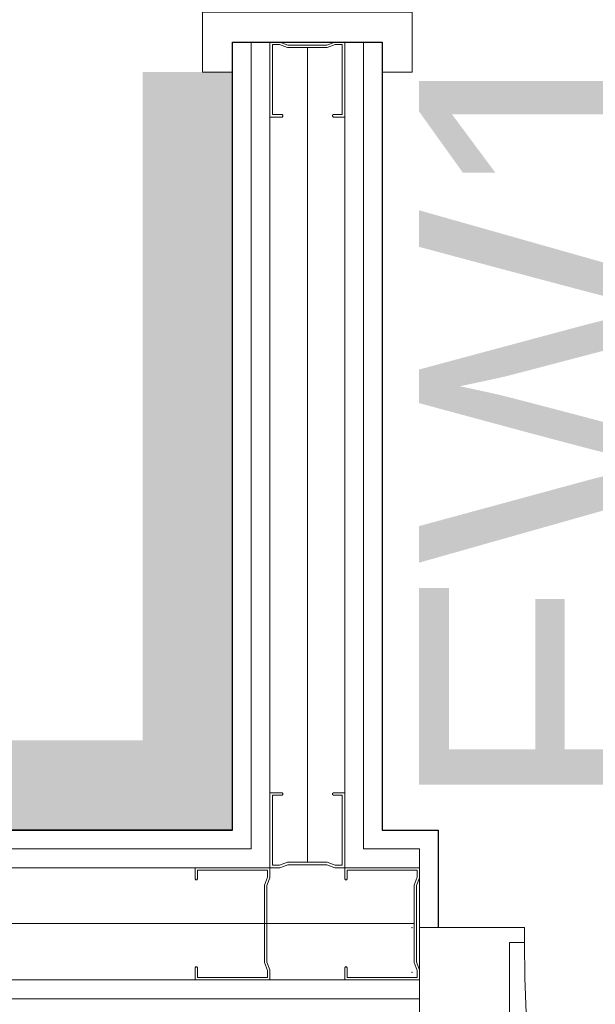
# Model space of a CAD drawing. Header units: millimetres. Extents: x -13532 to 2392, y -5241 to 5322.
# Tile 203 of 256: x -10518 to -10479, y 2017 to 2083. Entities that reach past the tile are written whole.
import ezdxf

# ---------------------------------------------------------------- set-up
doc = ezdxf.new("R2010")
doc.units = ezdxf.units.MM
doc.linetypes.add('DASHED', pattern=[19.05, 12.7, -6.35])
doc.linetypes.add('DGN_STYLE_2', pattern=[30.2, 18.12, -12.08])
doc.layers.get('0').update_dxf_attribs({"lineweight": 9, "true_color": 0x939393})
doc.layers.get('Defpoints').update_dxf_attribs({"true_color": 0xdae6d4})
for name, color, linetype, lineweight in [('! stolarka nowa', 5, 'Continuous', 13), ('cz-gr', 122, 'Continuous', 30), ('GK - ŚRODEK - AGP1', 32, 'Continuous', 5)]:
    doc.layers.add(name, color=color, linetype=linetype, lineweight=lineweight)
for name, color, linetype, lineweight, true_color in [('a___wymiary', 7, 'Continuous', 5, 0x666666), ('batting - AGP1', 7, 'Continuous', 5, 0xadadad), ('daszed - BLACHA STALOWA', 7, 'Continuous', 15, 0xe9aee3), ('dazsed - ŚCIANA SHARA', 7, 'Continuous', 5, 0xc9c9c9), ('drzwi - AGP1', 7, 'Continuous', 13, 0x7f7f7f), ('OPRAWY_KIERUNKOWE', 7, 'Continuous', 5, 0x00e000), ('profil - AGP1', 7, 'Continuous', 5, 0x3f3f3f), ('WYMIARY - AGP1', 7, 'Continuous', 5, 0x716d5a)]:
    doc.layers.add(name, color=color, linetype=linetype, lineweight=lineweight, true_color=true_color)
doc.styles.add('ARIAL NARROW', font='ARIALN.TTF', dxfattribs={"width": 0.9})
doc.styles.get("Standard").update_dxf_attribs({"font": 'arial.ttf'})
doc.linetypes.add('BATTING', pattern='A,0.0001,-0.1,[134,ltypeshp.shx,S=0.1,R=0,X=-0.1,Y=0],-0.2,[134,ltypeshp.shx,S=0.1,R=180,X=0.1,Y=0],-0.1', length=0.4001)
doc.dimstyles.new('wymiary agp1', dxfattribs={"dimtxt": 15, "dimasz": 5, "dimexe": 5, "dimexo": 5, "dimgap": 1.8, "dimtad": 1, "dimdec": 3, "dimrnd": 0.5, "dimdsep": 46, "dimtxsty": 'ARIAL NARROW', "dimblk": 'znacznik', "dimcen": 1.5, "dimse1": 1, "dimse2": 1, "dimclrd": 256, "dimclre": 256, "dimazin": 0, "dimtfac": 1, "dimtdec": 3, "dimtmove": 1, "dimatfit": 3, "dimldrblk": 'znacznik', "dimfxl": 1000, "dimfxlon": 1, "dimlwd": -1, "dimarcsym": 0})

# ---------------------------------------------------------------- blocks, each defined once
blk = doc.blocks.new('*U170')
at = {"layer": '! stolarka nowa'}
for p in [(0, 3), (0, 0)]:
    blk.add_point(p, dxfattribs=at)
for p, q in [((0.5, 3), (0.5, -3)), ((7.5, 3), (0.5, 3)), ((7.5, 2), (7.5, 3)), ((6.5, -3), (6.5, 2)), ((6.5, 2), (7.5, 2))]:
    blk.add_line(p, q)
at = {"linetype": 'DASHED'}
blk.add_arc((102.5, 2), 95, 180, 270, dxfattribs=at)
blk = doc.blocks.new('znacznik')
at = {"layer": 'a___wymiary'}
for p, q in [((0, 1.394), (0, -1.394)), ((1.394, 0), (-1.394, 0))]:
    blk.add_line(p, q, dxfattribs=at)
at = {"layer": 'a___wymiary', "const_width": 0.2}
blk.add_lwpolyline([(0.876, 0.876), (-0.876, -0.876)], dxfattribs=at)
blk = doc.blocks.new('*D544')
at = {"layer": 'Defpoints', "color": 0}
for p in [(-10503.509, 2105.679), (-10503.509, 2050.788), (-10721.009, 2040.676)]:
    blk.add_point(p, dxfattribs=at)
at = {"layer": 'WYMIARY - AGP1'}
blk.add_line((-10716.009, 2105.679), (-10508.509, 2105.679), dxfattribs=at)
at = {"layer": 'WYMIARY - AGP1', "xscale": 5, "yscale": 5, "zscale": 5, "rotation": 180}
blk.add_blockref('znacznik', (-10721.009, 2105.679), dxfattribs=at)
at = {"layer": 'WYMIARY - AGP1', "xscale": 5, "yscale": 5, "zscale": 5}
blk.add_blockref('znacznik', (-10503.509, 2105.679), dxfattribs=at)
at = {"layer": 'WYMIARY - AGP1', "color": 18, "true_color": 0x000000, "insert": (-10612.259, 2115.137), "char_height": 15, "attachment_point": 5, "style": 'ARIAL NARROW'}
blk.add_mtext('217.5', dxfattribs=at)
blk = doc.blocks.new('*D545')
at = {"layer": 'Defpoints', "color": 0}
for p in [(-10493.509, 2105.679), (-10503.509, 1997.188), (-10493.509, 1997.09)]:
    blk.add_point(p, dxfattribs=at)
at = {"layer": 'WYMIARY - AGP1'}
for p, q in [((-10503.509, 2105.679), (-10530.155, 2105.679)), ((-10508.509, 2105.679), (-10513.509, 2105.679)), ((-10503.509, 2105.679), (-10493.509, 2105.679)), ((-10488.509, 2105.679), (-10483.509, 2105.679))]:
    blk.add_line(p, q, dxfattribs=at)
at = {"layer": 'WYMIARY - AGP1', "xscale": 5, "yscale": 5, "zscale": 5}
blk.add_blockref('znacznik', (-10503.509, 2105.679), dxfattribs=at)
at = {"layer": 'WYMIARY - AGP1', "xscale": 5, "yscale": 5, "zscale": 5, "rotation": 180}
blk.add_blockref('znacznik', (-10493.509, 2105.679), dxfattribs=at)
at = {"layer": 'WYMIARY - AGP1', "color": 18, "true_color": 0x000000, "insert": (-10520.965, 2115.137), "char_height": 15, "attachment_point": 5, "style": 'ARIAL NARROW'}
blk.add_mtext('10', dxfattribs=at)
blk = doc.blocks.new('*D546')
at = {"layer": 'Defpoints', "color": 0}
for p in [(-10436.009, 2105.679), (-10436.009, 2046.722), (-10493.509, 1997.09)]:
    blk.add_point(p, dxfattribs=at)
at = {"layer": 'WYMIARY - AGP1'}
blk.add_line((-10488.509, 2105.679), (-10441.009, 2105.679), dxfattribs=at)
at = {"layer": 'WYMIARY - AGP1', "xscale": 5, "yscale": 5, "zscale": 5, "rotation": 180}
blk.add_blockref('znacznik', (-10493.509, 2105.679), dxfattribs=at)
at = {"layer": 'WYMIARY - AGP1', "xscale": 5, "yscale": 5, "zscale": 5}
blk.add_blockref('znacznik', (-10436.009, 2105.679), dxfattribs=at)
at = {"layer": 'WYMIARY - AGP1', "color": 18, "true_color": 0x000000, "insert": (-10472.043, 2115.106), "char_height": 15, "attachment_point": 5, "style": 'ARIAL NARROW'}
blk.add_mtext('57.5', dxfattribs=at)
blk = doc.blocks.new('*U160')
blk.add_lwpolyline([(-2, 5), (0, 5), (0, -5), (-2, -5), (-2, -7), (2, -7), (2, -5), (2, 7), (-2, 7), (-2, 5)])
blk = doc.blocks.new('*U980')
at = {"layer": 'OPRAWY_KIERUNKOWE', "flags": 8}
for tag, p, height in [('LABEL', (-37.029, -22.202), 18), ('EL', (-37.029, -41.34), 16.19), ('CB', (-37.029, -60.479), 16.19)]:
    blk.add_attdef(tag, p, '', height=height, dxfattribs=at)
at = {"layer": 'OPRAWY_KIERUNKOWE'}
for tag, p, height in [('PIKT', (-33.116, -26.11), 8), ('H', (-37.029, -79.617), 16.19)]:
    blk.add_attdef(tag, p, '', height=height, dxfattribs=at)

msp = doc.modelspace()

# ---------------------------------------------------------------- linework, layer by layer
at = {"layer": 'batting - AGP1', "linetype": 'BATTING', "ltscale": 5}
msp.add_lwpolyline([(-10498.5089, 2081.2377), (-10498.5091, 2026.8328)], dxfattribs=at)
at = {"layer": 'batting - AGP1', "linetype": 'BATTING', "ltscale": 8}
msp.add_lwpolyline([(-10491.3756, 2022.7417), (-11398.2382, 2022.7289)], dxfattribs=at)
at = {"layer": 'cz-gr'}
for p, q in [((-10503.5091, 2028.9661), (-10503.5091, 2081.6044)), ((-10503.5091, 2081.6044), (-10493.5091, 2081.6044)), ((-10493.5091, 2081.6044), (-10493.5091, 2028.9661)), ((-10721.0092, 2028.9661), (-10503.5091, 2028.9661)), ((-10493.5091, 2028.9661), (-10489.7591, 2028.9661)), ((-10489.7591, 2028.9661), (-10489.7591, 2022.4661))]:
    msp.add_line(p, q, dxfattribs=at)
msp.add_lwpolyline([(-10503.5091, 2028.9661), (-10721.0092, 2028.9661), (-10721.0092, 2184.1044), (-10503.5091, 2184.1044)], dxfattribs=at)
at = {"layer": 'daszed - BLACHA STALOWA', "linetype": 'DGN_STYLE_2'}
msp.add_lwpolyline([(-10503.5091, 2031.9661, 6, 6, 0), (-10718.0092, 2031.9661, 6, 6, 0), (-10718.0092, 2181.1044, 6, 6, 0), (-10505.5091, 2181.1044, 0, 0, 0)], format="xyseb", dxfattribs=at)
at = {"layer": 'dazsed - ŚCIANA SHARA', "linetype": 'DGN_STYLE_2', "const_width": 6}
msp.add_lwpolyline([(-10506.5091, 2079.6044), (-10506.5091, 2028.9661)], dxfattribs=at)
at = {"layer": 'GK - ŚRODEK - AGP1'}
for p, q in [((-10502.2591, 2027.7161), (-10502.2591, 2081.6044)), ((-10501.0091, 2026.4661), (-10501.009, 2081.6044)), ((-10496.009, 2081.6044), (-10496.0091, 2026.4661)), ((-10494.7591, 2081.6044), (-10494.7591, 2027.7161)), ((-10722.2592, 2027.7161), (-10502.2591, 2027.7161)), ((-10494.7591, 2027.7161), (-10491.0091, 2027.7161)), ((-10491.0091, 2027.7161), (-10491.0091, 2017.7161)), ((-10723.5092, 2026.4661), (-10501.0091, 2026.4661)), ((-10496.0091, 2026.4661), (-10491.0091, 2026.4661)), ((-10491.0091, 2026.4661), (-10491.0091, 2018.9661)), ((-10491.0089, 2018.9661), (-11398.605, 2018.9789)), ((-10491.0091, 2017.7161), (-11398.6049, 2017.7161))]:
    msp.add_line(p, q, dxfattribs=at)
at = {"layer": 'profil - AGP1', "ltscale": 5}
for points in [[(-10496.0092, 2076.6044), (-10496.0091, 2081.6044), (-10496.6758, 2081.6044), (-10497.2091, 2081.4044), (-10499.8093, 2081.4044), (-10500.3426, 2081.6044), (-10501.0093, 2081.6044), (-10501.0093, 2076.6044), (-10500.188, 2076.6044), (-10500.139, 2076.6526), (-10500.139, 2076.7229), (-10500.188, 2076.7711), (-10500.8426, 2076.7711), (-10500.8426, 2081.4377), (-10500.3729, 2081.4377), (-10499.8395, 2081.2377), (-10497.1789, 2081.2377), (-10496.6456, 2081.4377), (-10496.1758, 2081.4377), (-10496.1758, 2076.7711), (-10496.7592, 2076.7711), (-10496.8171, 2076.7248), (-10496.8171, 2076.6507), (-10496.7592, 2076.6044), (-10496.0092, 2076.6044)], [(-10496.009, 2031.4661), (-10496.009, 2026.4661), (-10496.6756, 2026.4661), (-10497.209, 2026.6661), (-10499.8091, 2026.6661), (-10500.3425, 2026.4661), (-10501.0091, 2026.4661), (-10501.0091, 2031.4661), (-10500.1878, 2031.4661), (-10500.1389, 2031.4179), (-10500.1389, 2031.3477), (-10500.1878, 2031.2995), (-10500.8425, 2031.2995), (-10500.8425, 2026.6328), (-10500.3727, 2026.6328), (-10499.8394, 2026.8328), (-10497.1788, 2026.8328), (-10496.6454, 2026.6328), (-10496.1756, 2026.6328), (-10496.1757, 2031.2995), (-10496.759, 2031.2995), (-10496.817, 2031.3457), (-10496.817, 2031.4199), (-10496.759, 2031.4661), (-10496.009, 2031.4661)]]:
    msp.add_lwpolyline(points, dxfattribs=at)
for points in [[(-10501.209, 2020.1661), (-10501.009, 2019.6328), (-10501.009, 2018.9661), (-10506.009, 2018.9661), (-10506.009, 2019.7161), (-10506.009, 2019.7863), (-10505.9608, 2019.8363), (-10505.8906, 2019.8363), (-10505.8424, 2019.7863), (-10505.8424, 2019.7161), (-10505.8424, 2019.1327), (-10501.1757, 2019.1328), (-10501.1757, 2019.6026), (-10501.3757, 2020.1359), (-10501.3758, 2025.2963), (-10501.1758, 2025.8297), (-10501.1758, 2026.2995), (-10505.8425, 2026.2994), (-10505.8425, 2025.7161), (-10505.8887, 2025.6581), (-10505.9629, 2025.6581), (-10506.0091, 2025.7161), (-10506.0091, 2026.4661), (-10501.0091, 2026.4661), (-10501.0091, 2025.7995), (-10501.2091, 2025.2661)], [(-10491.2089, 2020.1661), (-10491.0089, 2019.6328), (-10491.0089, 2018.9661), (-10496.0089, 2018.9661), (-10496.0089, 2019.7161), (-10496.0089, 2019.7863), (-10495.9607, 2019.8363), (-10495.8904, 2019.8363), (-10495.8422, 2019.7863), (-10495.8422, 2019.7161), (-10495.8422, 2019.1327), (-10491.1755, 2019.1328), (-10491.1755, 2019.6026), (-10491.3756, 2020.1359), (-10491.3756, 2025.2963), (-10491.1756, 2025.8297), (-10491.1756, 2026.2995), (-10495.8423, 2026.2994), (-10495.8423, 2025.7161), (-10495.8886, 2025.6581), (-10495.9627, 2025.6581), (-10496.009, 2025.7161), (-10496.009, 2026.4661), (-10491.009, 2026.4661), (-10491.009, 2025.7995), (-10491.209, 2025.2661)]]:
    msp.add_lwpolyline(points, close=True, dxfattribs=at)

# ---------------------------------------------------------------- block references
at = {"layer": 'drzwi - AGP1', "color": 30, "linetype": 'Continuous', "lineweight": 18}
for name, p, rotation in [('*U160', (-10498.5091, 2081.6044), 89.99999993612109), ('*U170', (-10491.5091, 2019.4661), 359.9999999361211)]:
    msp.add_blockref(name, p, dxfattribs=dict(at, rotation=rotation))
at = {"layer": 'OPRAWY_KIERUNKOWE', "color": 72, "true_color": 0x5acf2f}
ref = msp.add_blockref('*U980', (-10436.0091, 2052.1608), dxfattribs=at)
ref.add_attrib('LABEL', 'EW1', (-10473.0376, 2029.9586), dxfattribs={"height": 18, "rotation": 90, "flags": 8})

# ---------------------------------------------------------------- dimensions: what is measured, and where the dimension line sits
at = {"layer": 'WYMIARY - AGP1'}
dim = msp.add_linear_dim(base=(-10503.5091, 2105.6786), p1=(-10721.0092, 2040.6756), p2=(-10503.5091, 2050.7882), dimstyle='wymiary agp1', override={"dimclrd": 256, "dimclre": 256}, dxfattribs=at)
dim.commit()
dim.dimension.update_dxf_attribs({"geometry": '*D544', "text_midpoint": (-10612.2591, 2115.1371)})
for base, p1, p2, picture, middle in [((-10493.5091, 2105.6786), (-10503.5091, 1997.1876), (-10493.5091, 1997.0895), '*D545', (-10520.9646, 2105.6786)), ((-10436.0091, 2105.6786), (-10493.5091, 1997.0895), (-10436.0091, 2046.7223), '*D546', (-10472.0433, 2105.6786))]:
    dim = msp.add_linear_dim(base=base, p1=p1, p2=p2, dimstyle='wymiary agp1', override={"dimclrd": 256, "dimclre": 256}, dxfattribs=at)
    dim.commit()
    dim.dimension.update_dxf_attribs({"geometry": picture, "text_midpoint": middle, "dimtype": 160})

doc.saveas('drawing.dxf')
